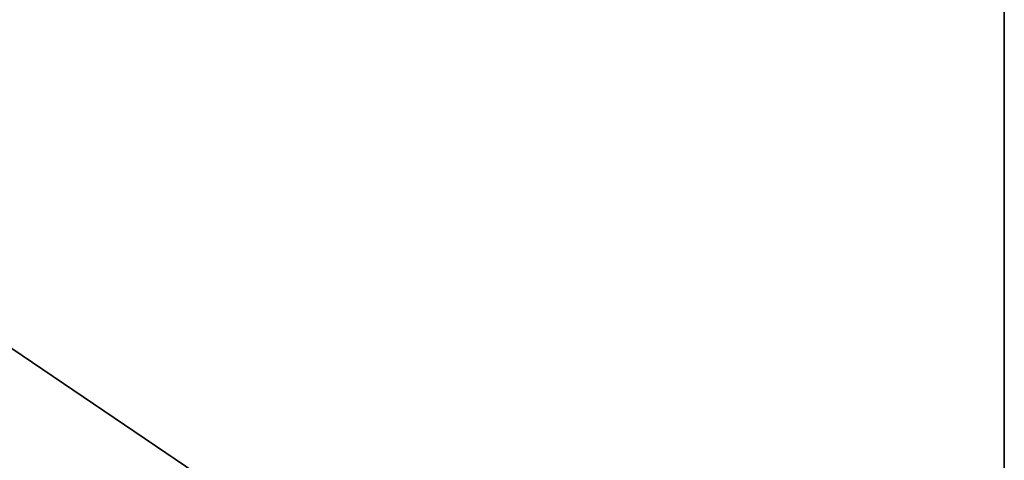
# Model space of a CAD drawing. Extents: x 0 to 35.8, y 0 to 30.4.
# Tile 105 of 106: x 26.9 to 35.8, y 11.2 to 15.2. Entities that reach past the tile are written whole.
import ezdxf

# ---------------------------------------------------------------- set-up
doc = ezdxf.new("R2010")
doc.units = 0
doc.header["$MEASUREMENT"] = 0
doc.layers.get('0').update_dxf_attribs({"color": 13, "linetype": 'CONTINUOUS'})
doc.layers.add('BSH_B36CD50SNB_SYMBOL_-_BO', color=59, linetype='CONTINUOUS')

# ---------------------------------------------------------------- blocks, each defined once
blk = doc.blocks.new('B36CD50SNB_TRADECAD_DXF')
at = {"layer": 'BSH_B36CD50SNB_SYMBOL_-_BO', "color": 0}
for p, q in [((35.8406, 6.0648, 0.5289), (35.8406, 30.3536, 0.5289)), ((35.8406, 30.3536, 69.3699), (35.8406, 6.0648, 69.3699)), ((35.8406, 30.3536, 69.3699), (35.8406, 6.0648, 69.3699)), ((35.8406, 6.0648, 0.5289), (35.8406, 30.3536, 0.5289))]:
    blk.add_line(p, q, dxfattribs=at)
at = {"layer": 'BSH_B36CD50SNB_SYMBOL_-_BO', "color": 250}
mesh = blk.add_polyface(dxfattribs=at)
corners = [(35.8406, 6.0648, 0.5289), (0, 30.3536, 0.5289), (0, 6.0648, 0.5289), (35.8406, 30.3536, 0.5289)]
mesh.append_faces([[corners[k] for k in face] for face in [(0, 1, 2), (1, 0, 3)]], dxfattribs={"vtx0": -1, "color": 250})
mesh = blk.add_polyface(dxfattribs=at)
corners = [(35.8406, 30.3536, 69.3699), (0, 6.0648, 69.3699), (0, 30.3536, 69.3699), (35.8406, 6.0648, 69.3699)]
mesh.append_faces([[corners[k] for k in face] for face in [(0, 1, 2), (1, 0, 3)]], dxfattribs={"vtx0": -1, "color": 250})
mesh = blk.add_polyface(dxfattribs=at)
corners = [(35.8406, 30.3536, 69.3699), (35.8406, 6.0648, 0.5289), (35.8406, 6.0648, 69.3699), (35.8406, 30.3536, 0.5289)]
mesh.append_faces([[corners[k] for k in face] for face in [(0, 1, 2), (1, 0, 3)]], dxfattribs={"vtx0": -1, "color": 250})

msp = doc.modelspace()

# ---------------------------------------------------------------- block references
at = {"color": 0}
msp.add_blockref('B36CD50SNB_TRADECAD_DXF', (0, 0), dxfattribs=at)

doc.saveas('drawing.dxf')
